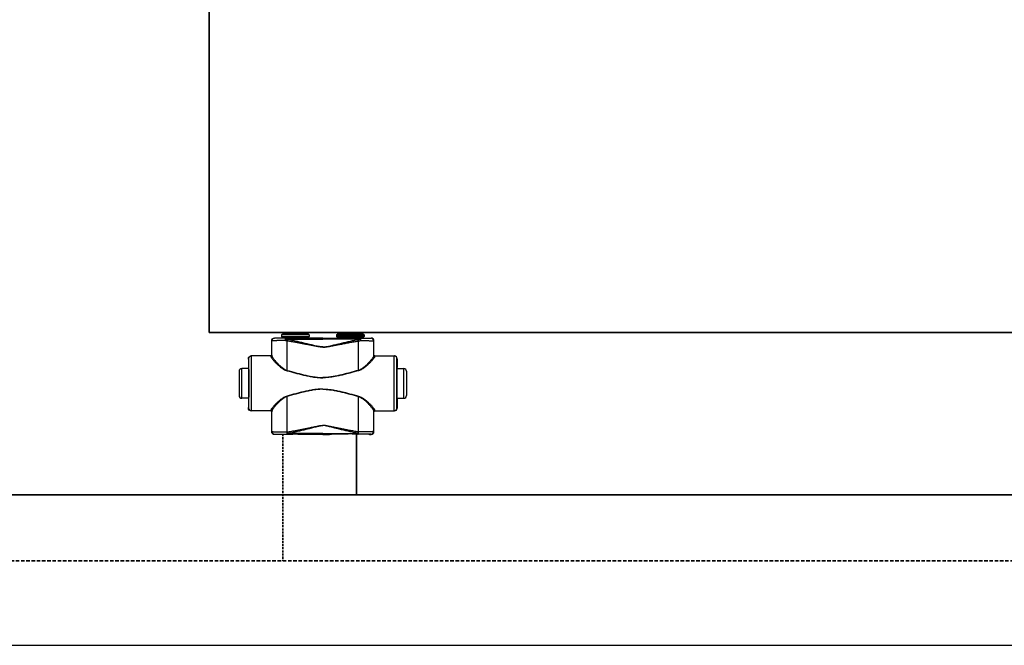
# Model space of a CAD drawing. Header units: millimetres. Extents: x 60394 to 199354, y 20895 to 166073.
# Tile 19 of 256: x 69492 to 70388, y 20895 to 21465. Entities that reach past the tile are written whole.
import ezdxf

# ---------------------------------------------------------------- set-up
doc = ezdxf.new("R2010")
doc.units = ezdxf.units.MM
doc.linetypes.add('VERDECKT', pattern=[9.525, 6.35, -3.175])
for name, color, linetype, lineweight in [('UT_SCHÉMA_PŘÍVOD', 10, 'Continuous', 35), ('UT_SCHÉMA_ZPÁTEČKA', 172, 'VERDECKT', 35), ('UT_ZAŘÍZENÍ - OT', 3, 'Continuous', 35)]:
    doc.layers.add(name, color=color, linetype=linetype, lineweight=lineweight)

msp = doc.modelspace()

# ---------------------------------------------------------------- linework, layer by layer
at = {"color": 0, "linetype": 'Continuous'}
for p, q in [((69730.49, 21178.27), (69730.19, 21177.97)), ((69755.39, 21177.97), (69730.19, 21177.97)), ((69730.19, 21177.97), (69730.19, 21176.57)), ((69755.09, 21178.27), (69730.49, 21178.27)), ((69754.29, 21179.07), (69731.29, 21179.07)), ((69731.29, 21179.07), (69731.29, 21178.37)), ((69754.29, 21178.37), (69731.29, 21178.37)), ((69753.19, 21180.17), (69732.39, 21180.17)), ((69754.29, 21179.07), (69754.29, 21178.37)), ((69755.09, 21178.27), (69755.39, 21177.97)), ((69755.39, 21177.97), (69755.39, 21176.57)), ((69780.49, 21178.27), (69780.19, 21177.97)), ((69780.19, 21177.97), (69805.39, 21177.97)), ((69780.19, 21177.97), (69780.19, 21176.57)), ((69780.49, 21178.27), (69805.09, 21178.27)), ((69781.29, 21179.07), (69781.29, 21178.37)), ((69781.29, 21179.07), (69804.29, 21179.07)), ((69781.29, 21178.37), (69804.29, 21178.37)), ((69782.39, 21180.17), (69803.19, 21180.17)), ((69804.29, 21179.07), (69804.29, 21178.37)), ((69805.09, 21178.27), (69805.39, 21177.97)), ((69805.39, 21177.97), (69805.39, 21176.57)), ((69721.42, 21172.45), (69721.29, 21172.57)), ((69721.29, 21159.57), (69721.29, 21172.57)), ((69723.92, 21174.95), (69723.79, 21175.07)), ((69725.44, 21175.07), (69723.79, 21175.07)), ((69725.79, 21174.97), (69725.44, 21175.07)), ((69730.19, 21176.57), (69731.15, 21175.62)), ((69730.19, 21176.57), (69755.39, 21176.57)), ((69731.15, 21175.62), (69754.44, 21175.62)), ((69731.29, 21175.26), (69754.29, 21175.26)), ((69731.29, 21175.26), (69731.29, 21174.9)), ((69738.94, 21174.88), (69734.09, 21174.88)), ((69734.09, 21174.18), (69734.09, 21174.88)), ((69734.09, 21174.18), (69767.79, 21174.18)), ((69767.79, 21174.88), (69746.65, 21174.88)), ((69754.29, 21175.26), (69754.29, 21174.9)), ((69755.39, 21176.57), (69754.44, 21175.62)), ((69761.54, 21175.07), (69759.79, 21174.97)), ((69767.79, 21175.07), (69761.54, 21175.07)), ((69767.79, 21175.07), (69774.04, 21175.07)), ((69767.79, 21174.88), (69788.94, 21174.88)), ((69801.49, 21174.18), (69767.79, 21174.18)), ((69774.04, 21175.07), (69775.79, 21174.97)), ((69805.39, 21176.57), (69780.19, 21176.57)), ((69780.19, 21176.57), (69781.15, 21175.62)), ((69804.44, 21175.62), (69781.15, 21175.62)), ((69804.29, 21175.26), (69781.29, 21175.26)), ((69781.29, 21175.26), (69781.29, 21174.9)), ((69796.65, 21174.88), (69801.49, 21174.88)), ((69801.49, 21174.18), (69801.49, 21174.88)), ((69804.29, 21175.26), (69804.29, 21174.9)), ((69805.39, 21176.57), (69804.44, 21175.62)), ((69809.79, 21174.97), (69810.14, 21175.07)), ((69810.14, 21175.07), (69811.79, 21175.07)), ((69811.67, 21174.95), (69811.79, 21175.07)), ((69814.17, 21172.45), (69814.29, 21172.57)), ((69814.29, 21159.57), (69814.29, 21172.57)), ((69721.29, 21159.57), (69721.4, 21159.57)), ((69814.29, 21159.57), (69814.19, 21159.57)), ((69700.3, 21156.27), (69700.09, 21156.27)), ((69700.09, 21156.27), (69700.09, 21148.12)), ((69720.6, 21158.77), (69702.59, 21158.77)), ((69814.99, 21158.77), (69832.99, 21158.77)), ((69835.28, 21156.27), (69835.49, 21156.27)), ((69835.49, 21156.27), (69835.49, 21148.12)), ((69691.59, 21144.77), (69691.59, 21122.77)), ((69700.34, 21147.27), (69694.09, 21147.27)), ((69694.09, 21120.27), (69694.09, 21147.27)), ((69700.09, 21148.12), (69700.3, 21147.77)), ((69700.49, 21147.76), (69700.49, 21147.77)), ((69835.1, 21147.76), (69835.1, 21147.77)), ((69835.25, 21147.27), (69841.49, 21147.27)), ((69835.49, 21148.12), (69835.28, 21147.77)), ((69841.49, 21120.27), (69841.49, 21147.27)), ((69843.99, 21144.77), (69843.99, 21122.77)), ((69700.34, 21120.27), (69694.09, 21120.27)), ((69700.3, 21119.77), (69700.09, 21119.42)), ((69700.09, 21119.42), (69700.09, 21111.27)), ((69700.49, 21119.77), (69700.49, 21119.78)), ((69835.1, 21119.77), (69835.1, 21119.78)), ((69835.25, 21120.27), (69841.49, 21120.27)), ((69835.28, 21119.77), (69835.49, 21119.42)), ((69835.49, 21119.42), (69835.49, 21111.27)), ((69700.09, 21111.27), (69700.3, 21111.27)), ((69720.6, 21108.77), (69702.59, 21108.77)), ((69721.4, 21107.97), (69721.29, 21107.97)), ((69721.29, 21089.87), (69721.29, 21107.97)), ((69814.19, 21107.97), (69814.29, 21107.97)), ((69814.29, 21089.87), (69814.29, 21107.97)), ((69814.99, 21108.77), (69832.99, 21108.77)), ((69835.49, 21111.27), (69835.28, 21111.27)), ((69721.29, 21089.87), (69721.41, 21089.99)), ((69723.79, 21087.37), (69723.91, 21087.49)), ((69725.44, 21087.37), (69723.79, 21087.37)), ((69725.79, 21087.48), (69725.44, 21087.37)), ((69735.34, 21089.62), (69735.51, 21089.62)), ((69735.66, 21087.56), (69735.84, 21087.56)), ((69767.79, 21088.31), (69735.84, 21088.31)), ((69735.84, 21087.56), (69735.84, 21088.31)), ((69735.84, 21087.56), (69737.1, 21087.56)), ((69748.49, 21087.56), (69767.79, 21087.56)), ((69761.54, 21087.37), (69759.79, 21087.48)), ((69767.79, 21087.37), (69761.54, 21087.37)), ((69767.79, 21088.31), (69799.75, 21088.31)), ((69787.1, 21087.56), (69767.79, 21087.56)), ((69767.79, 21087.37), (69774.04, 21087.37)), ((69774.04, 21087.37), (69775.79, 21087.48)), ((69799.75, 21087.56), (69798.49, 21087.56)), ((69799.75, 21087.56), (69799.75, 21088.31)), ((69799.93, 21087.56), (69799.75, 21087.56)), ((69800.25, 21089.62), (69800.07, 21089.62)), ((69809.79, 21087.48), (69810.14, 21087.37)), ((69810.14, 21087.37), (69811.79, 21087.37)), ((69811.79, 21087.37), (69811.68, 21087.49)), ((69814.29, 21089.87), (69814.18, 21089.99))]:
    msp.add_line(p, q, dxfattribs=at)
msp.add_line((64740.61, 20895.36), (199354.39, 20895.36))
for centre, radius, start, end in [((69732.39, 21179.07), 1.1, 90, 180), ((69732.39, 21178.37), 1.1, 180, 185.21872), ((69753.19, 21179.07), 1.1, 0, 90), ((69753.19, 21178.37), 1.1, 354.78128, 0), ((69782.39, 21179.07), 1.1, 90, 180), ((69782.39, 21178.37), 1.1, 180, 185.21872), ((69803.19, 21179.07), 1.1, 0, 90), ((69803.19, 21178.37), 1.1, 354.78128, 0), ((69723.92, 21172.45), 2.5, 90.00246, 179.99754), ((69730.79, 21175.26), 0.5, 0, 45), ((69754.79, 21175.26), 0.5, 135, 180), ((69780.79, 21175.26), 0.5, 0, 45), ((69804.79, 21175.26), 0.5, 135, 180), ((69811.67, 21172.45), 2.5, 0.00246, 89.99754), ((69720.6, 21159.57), 0.8, 270.0036, 359.99724), ((69814.99, 21159.57), 0.8, 180.00276, 269.9964), ((69702.8, 21156.27), 2.5, 90.00225, 180.00111), ((69832.78, 21156.27), 2.5, 359.99889, 89.99775), ((69694.09, 21144.77), 2.5, 90, 180), ((67260.63, 21133.77), 2442.41, 359.68325, 0.31675), ((72274.95, 21133.77), 2442.41, 179.68325, 180.31675), ((69841.49, 21144.77), 2.5, 0, 90), ((69694.09, 21122.77), 2.5, 180, 270), ((69841.49, 21122.77), 2.5, 270, 0), ((69702.8, 21111.27), 2.5, 179.99889, 269.99775), ((69720.6, 21107.97), 0.8, 0.00276, 89.9964), ((69814.99, 21107.97), 0.8, 90.0036, 179.99724), ((69832.78, 21111.27), 2.5, 270.00225, 0.00111), ((69723.91, 21089.99), 2.5, 180.00246, 269.99754), ((69811.68, 21089.99), 2.5, 270.00246, 359.99754)]:
    msp.add_arc(centre, radius, start, end, dxfattribs=at)
at = {"color": 0, "linetype": 'Continuous', "extrusion": (0, 0, -1)}
for centre, major_axis, ratio, start_param, end_param in [((69723.79, 21172.57), (-1.77, 1.77), 0.999973, -0.785384, 0.785384), ((69742.79, 21174.97), (-17, 0), 0.005236, 4.941076, 6.283185), ((69742.79, 21174.97), (-17, 0), 0.005236, 3.141593, 4.483702), ((69720.49, 21159.57), (-0.8, 0), 0.999986, -3.141593, -1.659157), ((69702.59, 21156.27), (-2.5, 0), 0.999945, 0, 1.570796), ((69700.3, 21133.77), (0, 14), 0.010472, 0, 3.141593), ((69702.59, 21111.27), (-2.5, 0), 0.999945, -1.570796, 0), ((69720.49, 21107.97), (0.8, 0), 0.999986, -1.395381, 0), ((69723.79, 21089.87), (1.77, 1.77), 0.999973, -3.926977, -2.356208), ((69742.79, 21087.48), (-17, 0), 0.005236, 0, 1.229157), ((69742.79, 21087.48), (-17, 0), 0.005236, 1.912436, 3.141593)]:
    msp.add_ellipse(centre, major_axis=major_axis, ratio=ratio, start_param=start_param, end_param=end_param, dxfattribs=at)
at = {"color": 0, "linetype": 'Continuous'}
for centre, major_axis, ratio, start_param, end_param in [((69792.79, 21174.97), (17, 0), 0.005236, 3.141593, 4.483702), ((69792.79, 21174.97), (17, 0), 0.005236, 4.941076, 6.283185), ((69811.79, 21172.57), (1.77, 1.77), 0.999973, -0.785384, 0.785384), ((69815.09, 21159.57), (0.8, 0), 0.999986, -3.141593, -1.659157), ((69832.99, 21156.27), (2.5, 0), 0.999945, 0, 1.570796), ((69835.28, 21133.77), (0, 14), 0.010472, 0, 3.141593), ((69815.09, 21107.97), (-0.8, 0), 0.999986, -1.395381, 0), ((69832.99, 21111.27), (2.5, 0), 0.999945, -1.570796, 0), ((69792.79, 21087.48), (17, 0), 0.005236, 1.912436, 3.141593), ((69792.79, 21087.48), (17, 0), 0.005236, 0, 1.229157), ((69811.79, 21089.87), (-1.77, 1.77), 0.999973, -3.926977, -2.356208)]:
    msp.add_ellipse(centre, major_axis=major_axis, ratio=ratio, start_param=start_param, end_param=end_param, dxfattribs=at)
for points, knots in [([(69733.48, 21172.76), (69732.64, 21172.76), (69731.04, 21172.75), (69729.07, 21172.73), (69727.6, 21172.71), (69726.6, 21172.69), (69725.67, 21172.67), (69724.82, 21172.65), (69724.06, 21172.63), (69723.39, 21172.61), (69722.81, 21172.58), (69722.39, 21172.56), (69722.1, 21172.55), (69721.93, 21172.53), (69721.78, 21172.52), (69721.65, 21172.51), (69721.56, 21172.49), (69721.48, 21172.48), (69721.44, 21172.47), (69721.42, 21172.46), (69721.42, 21172.45)], [0, 0, 0, 0, 0.207034, 0.39928, 0.488214, 0.57154, 0.648707, 0.71921, 0.782588, 0.838437, 0.886403, 0.926186, 0.942933, 0.957549, 0.970012, 0.98031, 0.988432, 0.994377, 0.998178, 1, 1, 1, 1]), ([(69721.43, 21159.04), (69721.42, 21160.16), (69721.42, 21164.63), (69721.42, 21169.1), (69721.42, 21172.45)], [0, 0, 0, 0, 0.250733, 1, 1, 1, 1]), ([(69734.09, 21174.88), (69733.39, 21174.88), (69732.03, 21174.88), (69730.37, 21174.89), (69729.13, 21174.89), (69728.28, 21174.9), (69727.5, 21174.9), (69726.78, 21174.9), (69726.14, 21174.91), (69725.57, 21174.91), (69725.09, 21174.92), (69724.73, 21174.92), (69724.49, 21174.93), (69724.35, 21174.93), (69724.22, 21174.93), (69724.12, 21174.94), (69724.04, 21174.94), (69724, 21174.94), (69723.97, 21174.94), (69723.95, 21174.94), (69723.93, 21174.95), (69723.92, 21174.95), (69723.92, 21174.95), (69723.92, 21174.95)], [0, 0, 0, 0, 0.207653, 0.400343, 0.489423, 0.572844, 0.650059, 0.720565, 0.783909, 0.839692, 0.887568, 0.927242, 0.943927, 0.958477, 0.970869, 0.981088, 0.989117, 0.992306, 0.994945, 0.997032, 0.998568, 0.999554, 1, 1, 1, 1]), ([(69734.09, 21174.88), (69734, 21174.88), (69733.9, 21174.77), (69733.82, 21174.63), (69733.75, 21174.48), (69733.68, 21174.26), (69733.6, 21173.94), (69733.54, 21173.58), (69733.5, 21173.18), (69733.48, 21172.9), (69733.48, 21172.76)], [0, 0, 0, 0, 0.117156, 0.161001, 0.211236, 0.330442, 0.472834, 0.634922, 0.812344, 1, 1, 1, 1]), ([(69734.09, 21174.18), (69733.97, 21173.98), (69733.74, 21173.51), (69733.56, 21173.03), (69733.48, 21172.76)], [0, 0, 0, 0, 0.464895, 1, 1, 1, 1]), ([(69735.34, 21172.4), (69735.18, 21172.42), (69734.56, 21172.52), (69733.94, 21172.65), (69733.48, 21172.76)], [0, 0, 0, 0, 0.252579, 1, 1, 1, 1]), ([(69735.67, 21173.74), (69735.53, 21173.77), (69735, 21173.89), (69734.48, 21174.05), (69734.09, 21174.18)], [0, 0, 0, 0, 0.253704, 1, 1, 1, 1]), ([(69735.67, 21173.74), (69735.6, 21173.54), (69735.48, 21173.09), (69735.39, 21172.64), (69735.34, 21172.4)], [0, 0, 0, 0, 0.464569, 1, 1, 1, 1]), ([(69767.79, 21166.76), (69767.79, 21166.76), (69767.1, 21166.76), (69765.72, 21166.84), (69763.67, 21167.12), (69761.63, 21167.47), (69758.93, 21167.98), (69755.55, 21168.64), (69751.5, 21169.44), (69747.46, 21170.22), (69743.42, 21170.98), (69739.38, 21171.71), (69736.69, 21172.18), (69735.34, 21172.4)], [0.5000015, 0.5000015, 0.5000015, 0.5000015, 0.500002, 0.5313979, 0.5627848, 0.5941575, 0.6255147, 0.6881766, 0.7507583, 0.8132458, 0.8756245, 0.9378805, 1, 1, 1, 1]), ([(69735.36, 21145.63), (69735.35, 21147.87), (69735.35, 21156.79), (69735.35, 21165.72), (69735.34, 21172.4)], [0, 0, 0, 0, 0.250952, 1, 1, 1, 1]), ([(69767.79, 21166.94), (69767.79, 21166.94), (69767.45, 21166.94), (69766.76, 21166.97), (69765.39, 21167.1), (69763.69, 21167.38), (69761.66, 21167.81), (69759.65, 21168.26), (69757.64, 21168.74), (69754.97, 21169.37), (69751.64, 21170.17), (69747.64, 21171.12), (69743.65, 21172.03), (69739.66, 21172.91), (69737, 21173.47), (69735.67, 21173.74)], [0.499995, 0.499995, 0.499995, 0.499995, 0.4999958, 0.5157333, 0.5314718, 0.5629204, 0.5943483, 0.6257534, 0.6571339, 0.6884877, 0.7511054, 0.813586, 0.8759088, 0.9380534, 1, 1, 1, 1]), ([(69746.65, 21174.88), (69746.01, 21174.88), (69744.72, 21174.85), (69742.79, 21174.83), (69740.86, 21174.85), (69739.58, 21174.88), (69738.94, 21174.88)], [0, 0, 0, 0, 0.248355, 0.5, 0.751645, 1, 1, 1, 1]), ([(69767.79, 21166.94), (69767.79, 21166.94), (69768.14, 21166.94), (69768.83, 21166.97), (69770.2, 21167.1), (69771.9, 21167.38), (69773.92, 21167.81), (69775.94, 21168.26), (69777.95, 21168.74), (69780.62, 21169.37), (69783.95, 21170.17), (69787.95, 21171.12), (69791.94, 21172.03), (69795.93, 21172.91), (69798.59, 21173.47), (69799.92, 21173.74)], [0.499995, 0.499995, 0.499995, 0.499995, 0.4999958, 0.5157333, 0.5314718, 0.5629204, 0.5943483, 0.6257534, 0.6571339, 0.6884877, 0.7511054, 0.813586, 0.8759088, 0.9380534, 1, 1, 1, 1]), ([(69767.79, 21166.76), (69767.79, 21166.76), (69768.48, 21166.76), (69769.86, 21166.84), (69771.91, 21167.12), (69773.95, 21167.47), (69776.66, 21167.98), (69780.04, 21168.64), (69784.08, 21169.44), (69788.13, 21170.22), (69792.17, 21170.98), (69796.21, 21171.71), (69798.9, 21172.18), (69800.25, 21172.4)], [0.5000015, 0.5000015, 0.5000015, 0.5000015, 0.500002, 0.5313979, 0.5627848, 0.5941575, 0.6255147, 0.6881766, 0.7507583, 0.8132458, 0.8756245, 0.9378805, 1, 1, 1, 1]), ([(69788.94, 21174.88), (69789.58, 21174.88), (69790.86, 21174.85), (69792.79, 21174.83), (69794.72, 21174.85), (69796.01, 21174.88), (69796.65, 21174.88)], [0, 0, 0, 0, 0.248355, 0.5, 0.751645, 1, 1, 1, 1]), ([(69799.92, 21173.74), (69800.06, 21173.77), (69800.59, 21173.89), (69801.11, 21174.05), (69801.49, 21174.18)], [0, 0, 0, 0, 0.253704, 1, 1, 1, 1]), ([(69799.92, 21173.74), (69799.99, 21173.54), (69800.11, 21173.09), (69800.2, 21172.64), (69800.25, 21172.4)], [0, 0, 0, 0, 0.464569, 1, 1, 1, 1]), ([(69800.23, 21145.63), (69800.23, 21147.87), (69800.24, 21156.79), (69800.24, 21165.72), (69800.25, 21172.4)], [0, 0, 0, 0, 0.250952, 1, 1, 1, 1]), ([(69800.25, 21172.4), (69800.4, 21172.42), (69801.03, 21172.52), (69801.65, 21172.65), (69802.11, 21172.76)], [0, 0, 0, 0, 0.252579, 1, 1, 1, 1]), ([(69801.49, 21174.88), (69802.2, 21174.88), (69803.56, 21174.88), (69805.22, 21174.89), (69806.46, 21174.89), (69807.3, 21174.9), (69808.09, 21174.9), (69808.8, 21174.9), (69809.45, 21174.91), (69810.01, 21174.91), (69810.5, 21174.92), (69810.85, 21174.92), (69811.09, 21174.93), (69811.24, 21174.93), (69811.37, 21174.93), (69811.47, 21174.94), (69811.54, 21174.94), (69811.59, 21174.94), (69811.62, 21174.94), (69811.64, 21174.94), (69811.66, 21174.95), (69811.66, 21174.95), (69811.67, 21174.95), (69811.67, 21174.95)], [0, 0, 0, 0, 0.207653, 0.400343, 0.489423, 0.572844, 0.650059, 0.720565, 0.783909, 0.839692, 0.887568, 0.927242, 0.943927, 0.958477, 0.970869, 0.981088, 0.989117, 0.992306, 0.994945, 0.997032, 0.998568, 0.999554, 1, 1, 1, 1]), ([(69801.49, 21174.88), (69801.58, 21174.88), (69801.69, 21174.77), (69801.76, 21174.63), (69801.83, 21174.48), (69801.91, 21174.26), (69801.98, 21173.94), (69802.04, 21173.58), (69802.09, 21173.18), (69802.1, 21172.9), (69802.11, 21172.76)], [0, 0, 0, 0, 0.117156, 0.161001, 0.211236, 0.330442, 0.472834, 0.634922, 0.812344, 1, 1, 1, 1]), ([(69801.49, 21174.18), (69801.62, 21173.98), (69801.85, 21173.51), (69802.03, 21173.03), (69802.11, 21172.76)], [0, 0, 0, 0, 0.464895, 1, 1, 1, 1]), ([(69802.11, 21172.76), (69802.94, 21172.76), (69804.55, 21172.75), (69806.52, 21172.73), (69807.98, 21172.71), (69808.99, 21172.69), (69809.92, 21172.67), (69810.77, 21172.65), (69811.53, 21172.63), (69812.2, 21172.61), (69812.78, 21172.58), (69813.2, 21172.56), (69813.49, 21172.55), (69813.66, 21172.53), (69813.81, 21172.52), (69813.93, 21172.51), (69814.03, 21172.49), (69814.1, 21172.48), (69814.15, 21172.47), (69814.17, 21172.46), (69814.17, 21172.45)], [0, 0, 0, 0, 0.207034, 0.39928, 0.488214, 0.57154, 0.648707, 0.71921, 0.782588, 0.838437, 0.886403, 0.926186, 0.942933, 0.957549, 0.970012, 0.98031, 0.988432, 0.994377, 0.998178, 1, 1, 1, 1]), ([(69814.16, 21159.04), (69814.16, 21160.16), (69814.16, 21164.63), (69814.17, 21169.1), (69814.17, 21172.45)], [0, 0, 0, 0, 0.250733, 1, 1, 1, 1]), ([(69721.43, 21159.04), (69721.43, 21158.93), (69721.38, 21158.73), (69721.2, 21158.47), (69720.94, 21158.29), (69720.73, 21158.25), (69720.63, 21158.25)], [0, 0, 0, 0, 0.247572, 0.496581, 0.747591, 1, 1, 1, 1]), ([(69721.4, 21159.57), (69721.4, 21159.57), (69721.4, 21159.57), (69721.4, 21159.56), (69721.4, 21159.55), (69721.41, 21159.53), (69721.41, 21159.49), (69721.41, 21159.43), (69721.42, 21159.36), (69721.42, 21159.26), (69721.42, 21159.16), (69721.42, 21159.08), (69721.43, 21159.04)], [0, 0, 0, 0, 0.005057, 0.017214, 0.037015, 0.06455, 0.142921, 0.252392, 0.392925, 0.564459, 0.766871, 1, 1, 1, 1]), ([(69721.43, 21159.04), (69721.43, 21158.97), (69721.45, 21158.82), (69721.52, 21158.59), (69721.62, 21158.33), (69721.82, 21157.93), (69722.15, 21157.37), (69722.65, 21156.64), (69723.26, 21155.83), (69724.24, 21154.62), (69725.65, 21152.99), (69727.58, 21150.97), (69729.4, 21149.28), (69731.01, 21147.97), (69732.79, 21146.71), (69734.29, 21145.94), (69735.36, 21145.63)], [0, 0, 0, 0, 0.010286, 0.022433, 0.036551, 0.052653, 0.090607, 0.135698, 0.187142, 0.244158, 0.372094, 0.514728, 0.6685, 0.748767, 0.830965, 1, 1, 1, 1]), ([(69814.16, 21159.04), (69814.16, 21158.97), (69814.14, 21158.82), (69814.07, 21158.59), (69813.97, 21158.33), (69813.77, 21157.93), (69813.43, 21157.37), (69812.93, 21156.64), (69812.33, 21155.83), (69811.35, 21154.62), (69809.93, 21152.99), (69808, 21150.97), (69806.19, 21149.28), (69804.57, 21147.97), (69802.8, 21146.71), (69801.3, 21145.94), (69800.23, 21145.63)], [0, 0, 0, 0, 0.010286, 0.022433, 0.036551, 0.052653, 0.090607, 0.135698, 0.187142, 0.244158, 0.372094, 0.514728, 0.6685, 0.748767, 0.830965, 1, 1, 1, 1]), ([(69814.19, 21159.57), (69814.19, 21159.57), (69814.19, 21159.57), (69814.19, 21159.56), (69814.18, 21159.55), (69814.18, 21159.53), (69814.18, 21159.49), (69814.17, 21159.43), (69814.17, 21159.36), (69814.17, 21159.26), (69814.16, 21159.16), (69814.16, 21159.08), (69814.16, 21159.04)], [0, 0, 0, 0, 0.005057, 0.017214, 0.037015, 0.06455, 0.142921, 0.252392, 0.392925, 0.564459, 0.766871, 1, 1, 1, 1]), ([(69814.16, 21159.04), (69814.16, 21158.93), (69814.2, 21158.73), (69814.38, 21158.47), (69814.65, 21158.29), (69814.86, 21158.25), (69814.96, 21158.25)], [0, 0, 0, 0, 0.247572, 0.496581, 0.747591, 1, 1, 1, 1]), ([(69700.49, 21147.77), (69700.48, 21148.4), (69700.47, 21149.59), (69700.45, 21151.04), (69700.44, 21152.09), (69700.43, 21152.79), (69700.42, 21153.43), (69700.41, 21154.01), (69700.39, 21154.53), (69700.38, 21154.98), (69700.37, 21155.37), (69700.36, 21155.64), (69700.35, 21155.83), (69700.34, 21155.95), (69700.34, 21156.04), (69700.33, 21156.12), (69700.32, 21156.18), (69700.32, 21156.23), (69700.31, 21156.25), (69700.31, 21156.27), (69700.3, 21156.27)], [0, 0, 0, 0, 0.221931, 0.420259, 0.509783, 0.592499, 0.668149, 0.736495, 0.797321, 0.850436, 0.895675, 0.932895, 0.948462, 0.961984, 0.973451, 0.982856, 0.990196, 0.99547, 0.998697, 1, 1, 1, 1]), ([(69703, 21147.27), (69703, 21148.11), (69702.99, 21149.71), (69702.97, 21151.65), (69702.95, 21153.06), (69702.94, 21154.02), (69702.93, 21154.89), (69702.92, 21155.68), (69702.9, 21156.39), (69702.89, 21157), (69702.88, 21157.53), (69702.86, 21157.91), (69702.85, 21158.17), (69702.85, 21158.32), (69702.84, 21158.46), (69702.83, 21158.57), (69702.83, 21158.65), (69702.82, 21158.71), (69702.81, 21158.75), (69702.81, 21158.77), (69702.8, 21158.77), (69702.8, 21158.77)], [0, 0, 0, 0, 0.218984, 0.416191, 0.505653, 0.588551, 0.664564, 0.733396, 0.794781, 0.848478, 0.894279, 0.932006, 0.947796, 0.961515, 0.973152, 0.982695, 0.990138, 0.995479, 0.998726, 0.999584, 1, 1, 1, 1]), ([(69720.6, 21158.77), (69720.6, 21158.77), (69720.6, 21158.77), (69720.6, 21158.76), (69720.6, 21158.75), (69720.61, 21158.73), (69720.61, 21158.69), (69720.61, 21158.64), (69720.62, 21158.56), (69720.62, 21158.47), (69720.62, 21158.37), (69720.62, 21158.29), (69720.63, 21158.25)], [0, 0, 0, 0, 0.005122, 0.017304, 0.037118, 0.064661, 0.143035, 0.252499, 0.393016, 0.564526, 0.766907, 1, 1, 1, 1]), ([(69720.63, 21158.25), (69720.63, 21158.19), (69720.65, 21158.05), (69720.72, 21157.83), (69720.83, 21157.58), (69721.04, 21157.19), (69721.4, 21156.65), (69721.93, 21155.94), (69722.57, 21155.16), (69723.61, 21153.98), (69725.11, 21152.39), (69727.15, 21150.43), (69729.06, 21148.79), (69730.76, 21147.52), (69732.62, 21146.32), (69734.16, 21145.59), (69735.25, 21145.3)], [0, 0, 0, 0, 0.009694, 0.02127, 0.034861, 0.050494, 0.087694, 0.13227, 0.183417, 0.240322, 0.368483, 0.511765, 0.666448, 0.747227, 0.829948, 1, 1, 1, 1]), ([(69814.96, 21158.25), (69814.96, 21158.19), (69814.94, 21158.05), (69814.87, 21157.83), (69814.76, 21157.58), (69814.55, 21157.19), (69814.19, 21156.65), (69813.66, 21155.94), (69813.02, 21155.16), (69811.98, 21153.98), (69810.48, 21152.39), (69808.44, 21150.43), (69806.53, 21148.79), (69804.83, 21147.52), (69802.97, 21146.32), (69801.43, 21145.59), (69800.34, 21145.3)], [0, 0, 0, 0, 0.009694, 0.02127, 0.034861, 0.050494, 0.087694, 0.13227, 0.183417, 0.240322, 0.368483, 0.511765, 0.666448, 0.747227, 0.829948, 1, 1, 1, 1]), ([(69814.99, 21158.77), (69814.99, 21158.77), (69814.99, 21158.77), (69814.99, 21158.76), (69814.98, 21158.75), (69814.98, 21158.73), (69814.98, 21158.69), (69814.97, 21158.64), (69814.97, 21158.56), (69814.97, 21158.47), (69814.96, 21158.37), (69814.96, 21158.29), (69814.96, 21158.25)], [0, 0, 0, 0, 0.005122, 0.017304, 0.037118, 0.064661, 0.143035, 0.252499, 0.393016, 0.564526, 0.766907, 1, 1, 1, 1]), ([(69832.59, 21147.27), (69832.59, 21148.11), (69832.6, 21149.71), (69832.62, 21151.65), (69832.63, 21153.06), (69832.65, 21154.02), (69832.66, 21154.89), (69832.67, 21155.68), (69832.68, 21156.39), (69832.7, 21157), (69832.71, 21157.53), (69832.72, 21157.91), (69832.73, 21158.17), (69832.74, 21158.32), (69832.75, 21158.46), (69832.75, 21158.57), (69832.76, 21158.65), (69832.77, 21158.71), (69832.77, 21158.75), (69832.78, 21158.77), (69832.78, 21158.77), (69832.78, 21158.77)], [0, 0, 0, 0, 0.218984, 0.416191, 0.505653, 0.588551, 0.664564, 0.733396, 0.794781, 0.848478, 0.894279, 0.932006, 0.947796, 0.961515, 0.973152, 0.982695, 0.990138, 0.995479, 0.998726, 0.999584, 1, 1, 1, 1]), ([(69835.1, 21147.77), (69835.1, 21148.4), (69835.12, 21149.59), (69835.13, 21151.04), (69835.15, 21152.09), (69835.16, 21152.79), (69835.17, 21153.43), (69835.18, 21154.01), (69835.19, 21154.53), (69835.2, 21154.98), (69835.22, 21155.37), (69835.23, 21155.64), (69835.24, 21155.83), (69835.24, 21155.95), (69835.25, 21156.04), (69835.26, 21156.12), (69835.26, 21156.18), (69835.27, 21156.23), (69835.27, 21156.25), (69835.28, 21156.27), (69835.28, 21156.27)], [0, 0, 0, 0, 0.221931, 0.420259, 0.509783, 0.592499, 0.668149, 0.736495, 0.797321, 0.850436, 0.895675, 0.932895, 0.948462, 0.961984, 0.973451, 0.982856, 0.990196, 0.99547, 0.998697, 1, 1, 1, 1]), ([(69700.49, 21119.78), (69700.51, 21121.98), (69700.53, 21126.64), (69700.54, 21133.77), (69700.53, 21140.9), (69700.51, 21145.56), (69700.49, 21147.76)], [0, 0, 0, 0, 0.235226, 0.499987, 0.764754, 1, 1, 1, 1]), ([(69735.36, 21145.63), (69735.35, 21145.6), (69735.32, 21145.49), (69735.28, 21145.38), (69735.25, 21145.3)], [0, 0, 0, 0, 0.258378, 1, 1, 1, 1]), ([(69735.25, 21145.3), (69737.92, 21144.58), (69741.92, 21143.5), (69747.27, 21142.13), (69751.32, 21141.16), (69755.38, 21140.28), (69759.48, 21139.56), (69762.93, 21139.14), (69765.71, 21138.97), (69767.1, 21138.94), (69767.79, 21138.94), (69767.79, 21138.94)], [0, 0, 0, 0, 0.1245061, 0.1869228, 0.2494269, 0.3120016, 0.3746311, 0.4372993, 0.4686472, 0.4999998, 0.5, 0.5, 0.5, 0.5]), ([(69735.36, 21145.63), (69738.01, 21144.89), (69741.99, 21143.79), (69747.33, 21142.38), (69751.36, 21141.38), (69755.41, 21140.47), (69759.5, 21139.72), (69762.94, 21139.29), (69765.71, 21139.11), (69767.1, 21139.08), (69767.79, 21139.08), (69767.79, 21139.08)], [0, 0, 0, 0, 0.1244767, 0.1868883, 0.2493924, 0.3119715, 0.3746087, 0.437287, 0.4686409, 0.4999998, 0.5, 0.5, 0.5, 0.5]), ([(69800.23, 21145.63), (69797.58, 21144.89), (69793.59, 21143.79), (69788.26, 21142.38), (69784.23, 21141.38), (69780.18, 21140.47), (69776.09, 21139.72), (69772.64, 21139.29), (69769.88, 21139.11), (69768.49, 21139.08), (69767.79, 21139.08), (69767.79, 21139.08)], [0, 0, 0, 0, 0.1244767, 0.1868883, 0.2493924, 0.3119715, 0.3746087, 0.437287, 0.4686409, 0.4999998, 0.5, 0.5, 0.5, 0.5]), ([(69800.34, 21145.3), (69797.67, 21144.58), (69793.67, 21143.5), (69788.31, 21142.13), (69784.27, 21141.16), (69780.2, 21140.28), (69776.1, 21139.56), (69772.65, 21139.14), (69769.88, 21138.97), (69768.49, 21138.94), (69767.79, 21138.94), (69767.79, 21138.94)], [0, 0, 0, 0, 0.1245061, 0.1869228, 0.2494269, 0.3120016, 0.3746311, 0.4372993, 0.4686472, 0.4999998, 0.5, 0.5, 0.5, 0.5]), ([(69800.23, 21145.63), (69800.24, 21145.6), (69800.27, 21145.49), (69800.31, 21145.38), (69800.34, 21145.3)], [0, 0, 0, 0, 0.258378, 1, 1, 1, 1]), ([(69835.1, 21119.78), (69835.08, 21121.98), (69835.06, 21126.64), (69835.04, 21133.77), (69835.06, 21140.9), (69835.08, 21145.56), (69835.1, 21147.76)], [0, 0, 0, 0, 0.235226, 0.499987, 0.764754, 1, 1, 1, 1]), ([(69767.79, 21128.61), (69766.4, 21128.61), (69763.62, 21128.49), (69759.48, 21127.99), (69755.38, 21127.26), (69751.32, 21126.38), (69747.27, 21125.41), (69741.92, 21124.04), (69737.92, 21122.96), (69735.25, 21122.25)], [0.5, 0.5, 0.5, 0.5, 0.5626889, 0.6253582, 0.6879892, 0.7505657, 0.8130716, 0.8754902, 1, 1, 1, 1]), ([(69767.79, 21128.46), (69766.41, 21128.46), (69763.63, 21128.33), (69759.5, 21127.82), (69755.41, 21127.07), (69751.36, 21126.16), (69747.33, 21125.16), (69741.99, 21123.76), (69738.01, 21122.65), (69735.36, 21121.92)], [0.5, 0.5, 0.5, 0.5, 0.5627005, 0.6253799, 0.6880187, 0.7505997, 0.8131057, 0.8755193, 1, 1, 1, 1]), ([(69767.79, 21128.61), (69769.18, 21128.61), (69771.96, 21128.49), (69776.1, 21127.99), (69780.2, 21127.26), (69784.27, 21126.38), (69788.31, 21125.41), (69793.67, 21124.04), (69797.67, 21122.96), (69800.34, 21122.25)], [0.5, 0.5, 0.5, 0.5, 0.5626889, 0.6253582, 0.6879892, 0.7505657, 0.8130716, 0.8754902, 1, 1, 1, 1]), ([(69767.79, 21128.46), (69769.18, 21128.46), (69771.96, 21128.33), (69776.09, 21127.82), (69780.18, 21127.07), (69784.23, 21126.16), (69788.26, 21125.16), (69793.59, 21123.76), (69797.58, 21122.65), (69800.23, 21121.92)], [0.5, 0.5, 0.5, 0.5, 0.5627005, 0.6253799, 0.6880187, 0.7505997, 0.8131057, 0.8755193, 1, 1, 1, 1]), ([(69700.3, 21111.27), (69700.31, 21111.27), (69700.31, 21111.29), (69700.32, 21111.31), (69700.32, 21111.36), (69700.33, 21111.42), (69700.34, 21111.5), (69700.34, 21111.6), (69700.35, 21111.71), (69700.36, 21111.9), (69700.37, 21112.18), (69700.38, 21112.56), (69700.39, 21113.01), (69700.41, 21113.53), (69700.42, 21114.11), (69700.43, 21114.75), (69700.44, 21115.45), (69700.45, 21116.5), (69700.47, 21117.95), (69700.48, 21119.14), (69700.49, 21119.77)], [0, 0, 0, 0, 0.001303, 0.00453, 0.009804, 0.017144, 0.026549, 0.038016, 0.051538, 0.067105, 0.104325, 0.149564, 0.202679, 0.263505, 0.331851, 0.407501, 0.490217, 0.579741, 0.778069, 1, 1, 1, 1]), ([(69702.8, 21108.77), (69702.8, 21108.77), (69702.81, 21108.78), (69702.81, 21108.79), (69702.82, 21108.83), (69702.83, 21108.89), (69702.83, 21108.97), (69702.84, 21109.08), (69702.85, 21109.22), (69702.85, 21109.38), (69702.86, 21109.63), (69702.88, 21110.01), (69702.89, 21110.54), (69702.9, 21111.16), (69702.92, 21111.86), (69702.93, 21112.65), (69702.94, 21113.53), (69702.95, 21114.48), (69702.97, 21115.89), (69702.99, 21117.83), (69703, 21119.43), (69703, 21120.27)], [0, 0, 0, 0, 0.000416, 0.001274, 0.004521, 0.009862, 0.017305, 0.026849, 0.038485, 0.052204, 0.067994, 0.105721, 0.151522, 0.205219, 0.266604, 0.335437, 0.411449, 0.494347, 0.58381, 0.781016, 1, 1, 1, 1]), ([(69735.25, 21122.25), (69734.16, 21121.95), (69732.62, 21121.23), (69730.76, 21120.02), (69729.06, 21118.75), (69727.15, 21117.11), (69725.11, 21115.15), (69723.61, 21113.57), (69722.57, 21112.39), (69721.93, 21111.6), (69721.4, 21110.89), (69721.04, 21110.35), (69720.83, 21109.96), (69720.72, 21109.72), (69720.65, 21109.5), (69720.63, 21109.35), (69720.63, 21109.29)], [0, 0, 0, 0, 0.170052, 0.252774, 0.333553, 0.488235, 0.631517, 0.759678, 0.816583, 0.86773, 0.912306, 0.949506, 0.965139, 0.978731, 0.990306, 1, 1, 1, 1]), ([(69735.36, 21121.92), (69734.29, 21121.61), (69732.79, 21120.83), (69731.01, 21119.57), (69729.4, 21118.26), (69727.58, 21116.57), (69725.65, 21114.55), (69724.24, 21112.93), (69723.26, 21111.71), (69722.65, 21110.9), (69722.15, 21110.17), (69721.82, 21109.61), (69721.62, 21109.21), (69721.52, 21108.95), (69721.45, 21108.72), (69721.43, 21108.57), (69721.43, 21108.51)], [0, 0, 0, 0, 0.169036, 0.251233, 0.3315, 0.485272, 0.627906, 0.755842, 0.812858, 0.864302, 0.909393, 0.947347, 0.963449, 0.977567, 0.989714, 1, 1, 1, 1]), ([(69735.36, 21121.92), (69735.35, 21121.94), (69735.32, 21122.06), (69735.28, 21122.17), (69735.25, 21122.25)], [0, 0, 0, 0, 0.258378, 1, 1, 1, 1]), ([(69735.34, 21089.62), (69735.34, 21092.29), (69735.35, 21103.06), (69735.35, 21113.82), (69735.36, 21121.92)], [0, 0, 0, 0, 0.248459, 1, 1, 1, 1]), ([(69800.23, 21121.92), (69800.24, 21121.94), (69800.27, 21122.06), (69800.31, 21122.17), (69800.34, 21122.25)], [0, 0, 0, 0, 0.258378, 1, 1, 1, 1]), ([(69800.23, 21121.92), (69801.3, 21121.61), (69802.8, 21120.83), (69804.57, 21119.57), (69806.19, 21118.26), (69808, 21116.57), (69809.93, 21114.55), (69811.35, 21112.93), (69812.33, 21111.71), (69812.93, 21110.9), (69813.43, 21110.17), (69813.77, 21109.61), (69813.97, 21109.21), (69814.07, 21108.95), (69814.14, 21108.72), (69814.16, 21108.57), (69814.16, 21108.51)], [0, 0, 0, 0, 0.169036, 0.251233, 0.3315, 0.485272, 0.627906, 0.755842, 0.812858, 0.864302, 0.909393, 0.947347, 0.963449, 0.977567, 0.989714, 1, 1, 1, 1]), ([(69800.25, 21089.62), (69800.25, 21092.29), (69800.24, 21103.06), (69800.23, 21113.82), (69800.23, 21121.92)], [0, 0, 0, 0, 0.248459, 1, 1, 1, 1]), ([(69800.34, 21122.25), (69801.43, 21121.95), (69802.97, 21121.23), (69804.83, 21120.02), (69806.53, 21118.75), (69808.44, 21117.11), (69810.48, 21115.15), (69811.98, 21113.57), (69813.02, 21112.39), (69813.66, 21111.6), (69814.19, 21110.89), (69814.55, 21110.35), (69814.76, 21109.96), (69814.87, 21109.72), (69814.94, 21109.5), (69814.96, 21109.35), (69814.96, 21109.29)], [0, 0, 0, 0, 0.170052, 0.252774, 0.333553, 0.488235, 0.631517, 0.759678, 0.816583, 0.86773, 0.912306, 0.949506, 0.965139, 0.978731, 0.990306, 1, 1, 1, 1]), ([(69832.78, 21108.77), (69832.78, 21108.77), (69832.78, 21108.78), (69832.77, 21108.79), (69832.77, 21108.83), (69832.76, 21108.89), (69832.75, 21108.97), (69832.75, 21109.08), (69832.74, 21109.22), (69832.73, 21109.38), (69832.72, 21109.63), (69832.71, 21110.01), (69832.7, 21110.54), (69832.68, 21111.16), (69832.67, 21111.86), (69832.66, 21112.65), (69832.65, 21113.53), (69832.63, 21114.48), (69832.62, 21115.89), (69832.6, 21117.83), (69832.59, 21119.43), (69832.59, 21120.27)], [0, 0, 0, 0, 0.000416, 0.001274, 0.004521, 0.009862, 0.017305, 0.026849, 0.038485, 0.052204, 0.067994, 0.105721, 0.151522, 0.205219, 0.266604, 0.335437, 0.411449, 0.494347, 0.58381, 0.781016, 1, 1, 1, 1]), ([(69835.28, 21111.27), (69835.28, 21111.27), (69835.27, 21111.29), (69835.27, 21111.31), (69835.26, 21111.36), (69835.26, 21111.42), (69835.25, 21111.5), (69835.24, 21111.6), (69835.24, 21111.71), (69835.23, 21111.9), (69835.22, 21112.18), (69835.2, 21112.56), (69835.19, 21113.01), (69835.18, 21113.53), (69835.17, 21114.11), (69835.16, 21114.75), (69835.15, 21115.45), (69835.13, 21116.5), (69835.12, 21117.95), (69835.1, 21119.14), (69835.1, 21119.77)], [0, 0, 0, 0, 0.001303, 0.00453, 0.009804, 0.017144, 0.026549, 0.038016, 0.051538, 0.067105, 0.104325, 0.149564, 0.202679, 0.263505, 0.331851, 0.407501, 0.490217, 0.579741, 0.778069, 1, 1, 1, 1]), ([(69720.63, 21109.29), (69720.62, 21109.25), (69720.62, 21109.17), (69720.62, 21109.07), (69720.62, 21108.98), (69720.61, 21108.91), (69720.61, 21108.85), (69720.61, 21108.81), (69720.6, 21108.79), (69720.6, 21108.78), (69720.6, 21108.77), (69720.6, 21108.77), (69720.6, 21108.77)], [0, 0, 0, 0, 0.233093, 0.435474, 0.606984, 0.747501, 0.856965, 0.935339, 0.962882, 0.982696, 0.994878, 1, 1, 1, 1]), ([(69721.43, 21108.51), (69721.43, 21108.61), (69721.38, 21108.82), (69721.2, 21109.08), (69720.94, 21109.25), (69720.73, 21109.29), (69720.63, 21109.29)], [0, 0, 0, 0, 0.247572, 0.496581, 0.747591, 1, 1, 1, 1]), ([(69721.43, 21108.51), (69721.42, 21108.46), (69721.42, 21108.39), (69721.42, 21108.28), (69721.42, 21108.19), (69721.41, 21108.11), (69721.41, 21108.05), (69721.41, 21108.01), (69721.4, 21107.99), (69721.4, 21107.98), (69721.4, 21107.97), (69721.4, 21107.97), (69721.4, 21107.97)], [0, 0, 0, 0, 0.23313, 0.435541, 0.607074, 0.747608, 0.857079, 0.93545, 0.962985, 0.982786, 0.994943, 1, 1, 1, 1]), ([(69721.41, 21089.99), (69721.41, 21091.52), (69721.42, 21097.7), (69721.42, 21103.87), (69721.43, 21108.51)], [0, 0, 0, 0, 0.248801, 1, 1, 1, 1]), ([(69814.16, 21108.51), (69814.16, 21108.61), (69814.2, 21108.82), (69814.38, 21109.08), (69814.65, 21109.25), (69814.86, 21109.29), (69814.96, 21109.29)], [0, 0, 0, 0, 0.247572, 0.496581, 0.747591, 1, 1, 1, 1]), ([(69814.18, 21089.99), (69814.17, 21091.52), (69814.17, 21097.7), (69814.16, 21103.87), (69814.16, 21108.51)], [0, 0, 0, 0, 0.248801, 1, 1, 1, 1]), ([(69814.16, 21108.51), (69814.16, 21108.46), (69814.16, 21108.39), (69814.17, 21108.28), (69814.17, 21108.19), (69814.17, 21108.11), (69814.18, 21108.05), (69814.18, 21108.01), (69814.18, 21107.99), (69814.19, 21107.98), (69814.19, 21107.97), (69814.19, 21107.97), (69814.19, 21107.97)], [0, 0, 0, 0, 0.23313, 0.435541, 0.607074, 0.747608, 0.857079, 0.93545, 0.962985, 0.982786, 0.994943, 1, 1, 1, 1]), ([(69814.96, 21109.29), (69814.96, 21109.25), (69814.96, 21109.17), (69814.97, 21109.07), (69814.97, 21108.98), (69814.97, 21108.91), (69814.98, 21108.85), (69814.98, 21108.81), (69814.98, 21108.79), (69814.99, 21108.78), (69814.99, 21108.77), (69814.99, 21108.77), (69814.99, 21108.77)], [0, 0, 0, 0, 0.233093, 0.435474, 0.606984, 0.747501, 0.856965, 0.935339, 0.962882, 0.982696, 0.994878, 1, 1, 1, 1]), ([(69721.41, 21089.99), (69721.41, 21089.98), (69721.44, 21089.96), (69721.49, 21089.95), (69721.58, 21089.93), (69721.69, 21089.92), (69721.84, 21089.9), (69722.01, 21089.88), (69722.22, 21089.87), (69722.56, 21089.84), (69723.05, 21089.82), (69723.73, 21089.79), (69724.52, 21089.76), (69725.42, 21089.74), (69726.41, 21089.71), (69727.49, 21089.69), (69728.65, 21089.67), (69730.34, 21089.65), (69732.57, 21089.63), (69734.4, 21089.62), (69735.34, 21089.62)], [0, 0, 0, 0, 0.001901, 0.0058, 0.011886, 0.020197, 0.030732, 0.043479, 0.058422, 0.075536, 0.116153, 0.165047, 0.22186, 0.286169, 0.35749, 0.43527, 0.518903, 0.607727, 0.798032, 1, 1, 1, 1]), ([(69723.91, 21087.49), (69723.91, 21087.49), (69723.92, 21087.49), (69723.93, 21087.49), (69723.95, 21087.49), (69723.97, 21087.5), (69724, 21087.5), (69724.06, 21087.5), (69724.15, 21087.5), (69724.27, 21087.5), (69724.42, 21087.51), (69724.59, 21087.51), (69724.79, 21087.51), (69725.02, 21087.52), (69725.37, 21087.52), (69725.86, 21087.53), (69726.53, 21087.53), (69727.28, 21087.54), (69728.12, 21087.54), (69729.03, 21087.54), (69730.01, 21087.55), (69731.43, 21087.55), (69733.32, 21087.56), (69734.87, 21087.56), (69735.66, 21087.56)], [0, 0, 0, 0, 0.000442, 0.001439, 0.003, 0.005125, 0.007814, 0.011067, 0.019262, 0.029696, 0.04235, 0.057205, 0.074237, 0.093413, 0.114703, 0.163471, 0.220191, 0.284451, 0.355774, 0.433617, 0.517377, 0.606395, 0.797271, 1, 1, 1, 1]), ([(69735.66, 21087.56), (69735.64, 21087.56), (69735.6, 21087.6), (69735.57, 21087.65), (69735.55, 21087.72), (69735.52, 21087.8), (69735.48, 21087.95), (69735.42, 21088.28), (69735.37, 21088.86), (69735.34, 21089.35), (69735.34, 21089.62)], [0, 0, 0, 0, 0.03281, 0.058939, 0.09263, 0.134005, 0.182986, 0.302653, 0.616803, 1, 1, 1, 1]), ([(69735.51, 21089.62), (69736.86, 21089.84), (69739.54, 21090.3), (69743.57, 21091.02), (69747.59, 21091.78), (69750.95, 21092.44), (69753.63, 21092.98), (69755.65, 21093.39), (69757.66, 21093.8), (69759.68, 21094.22), (69761.7, 21094.63), (69763.38, 21094.98), (69764.73, 21095.24), (69766.08, 21095.48), (69767.11, 21095.63), (69767.79, 21095.63)], [0, 0, 0, 0, 0.0621172, 0.1243716, 0.1867502, 0.2492392, 0.2805207, 0.3118245, 0.3431487, 0.3744915, 0.4058513, 0.4372266, 0.4529199, 0.4686172, 0.5, 0.5, 0.5, 0.5]), ([(69735.84, 21087.56), (69735.81, 21087.56), (69735.78, 21087.6), (69735.75, 21087.65), (69735.72, 21087.72), (69735.7, 21087.8), (69735.66, 21087.95), (69735.6, 21088.28), (69735.54, 21088.86), (69735.52, 21089.35), (69735.51, 21089.62)], [0, 0, 0, 0, 0.032697, 0.058797, 0.092469, 0.133835, 0.182813, 0.302491, 0.616704, 1, 1, 1, 1]), ([(69735.84, 21088.31), (69735.77, 21088.51), (69735.65, 21088.94), (69735.56, 21089.38), (69735.51, 21089.62)], [0, 0, 0, 0, 0.463333, 1, 1, 1, 1]), ([(69735.84, 21088.31), (69737.16, 21088.58), (69739.82, 21089.13), (69743.8, 21090), (69747.78, 21090.92), (69751.1, 21091.71), (69753.76, 21092.35), (69755.75, 21092.85), (69757.74, 21093.34), (69759.74, 21093.85), (69761.74, 21094.35), (69763.4, 21094.76), (69764.74, 21095.08), (69766.08, 21095.37), (69767.11, 21095.55), (69767.79, 21095.55)], [0, 0, 0, 0, 0.0619437, 0.1240868, 0.1864104, 0.2488944, 0.2801902, 0.3115184, 0.3428764, 0.3742614, 0.4056711, 0.4371032, 0.4528275, 0.4685577, 0.5, 0.5, 0.5, 0.5]), ([(69737.1, 21087.56), (69737.56, 21087.56), (69738.5, 21087.59), (69739.91, 21087.68), (69741.35, 21087.75), (69742.79, 21087.78), (69744.24, 21087.75), (69745.68, 21087.68), (69747.09, 21087.59), (69748.03, 21087.56), (69748.49, 21087.56)], [0, 0, 0, 0, 0.12176, 0.246313, 0.372689, 0.5, 0.627311, 0.753687, 0.87824, 1, 1, 1, 1]), ([(69800.07, 21089.62), (69798.73, 21089.84), (69796.05, 21090.3), (69792.02, 21091.02), (69788, 21091.78), (69784.64, 21092.44), (69781.96, 21092.98), (69779.94, 21093.39), (69777.92, 21093.8), (69775.91, 21094.22), (69773.89, 21094.63), (69772.21, 21094.98), (69770.86, 21095.24), (69769.51, 21095.48), (69768.48, 21095.63), (69767.79, 21095.63)], [0, 0, 0, 0, 0.0621172, 0.1243716, 0.1867502, 0.2492392, 0.2805207, 0.3118245, 0.3431487, 0.3744915, 0.4058513, 0.4372266, 0.4529199, 0.4686172, 0.5, 0.5, 0.5, 0.5]), ([(69799.75, 21088.31), (69798.42, 21088.58), (69795.77, 21089.13), (69791.79, 21090), (69787.81, 21090.92), (69784.49, 21091.71), (69781.83, 21092.35), (69779.84, 21092.85), (69777.84, 21093.34), (69775.85, 21093.85), (69773.85, 21094.35), (69772.18, 21094.76), (69770.85, 21095.08), (69769.51, 21095.37), (69768.48, 21095.55), (69767.79, 21095.55)], [0, 0, 0, 0, 0.0619437, 0.1240868, 0.1864104, 0.2488944, 0.2801902, 0.3115184, 0.3428764, 0.3742614, 0.4056711, 0.4371032, 0.4528275, 0.4685577, 0.5, 0.5, 0.5, 0.5]), ([(69798.49, 21087.56), (69798.03, 21087.56), (69797.09, 21087.59), (69795.68, 21087.68), (69794.24, 21087.75), (69792.79, 21087.78), (69791.35, 21087.75), (69789.91, 21087.68), (69788.5, 21087.59), (69787.56, 21087.56), (69787.1, 21087.56)], [0, 0, 0, 0, 0.12176, 0.246313, 0.372689, 0.5, 0.627311, 0.753687, 0.87824, 1, 1, 1, 1]), ([(69799.75, 21087.56), (69799.77, 21087.56), (69799.81, 21087.6), (69799.84, 21087.65), (69799.86, 21087.72), (69799.89, 21087.8), (69799.93, 21087.95), (69799.99, 21088.28), (69800.04, 21088.86), (69800.07, 21089.35), (69800.07, 21089.62)], [0, 0, 0, 0, 0.032697, 0.058797, 0.092469, 0.133835, 0.182813, 0.302491, 0.616704, 1, 1, 1, 1]), ([(69799.75, 21088.31), (69799.81, 21088.51), (69799.93, 21088.94), (69800.03, 21089.38), (69800.07, 21089.62)], [0, 0, 0, 0, 0.463333, 1, 1, 1, 1]), ([(69799.93, 21087.56), (69799.95, 21087.56), (69799.98, 21087.6), (69800.01, 21087.65), (69800.04, 21087.72), (69800.07, 21087.8), (69800.1, 21087.95), (69800.16, 21088.28), (69800.22, 21088.86), (69800.24, 21089.35), (69800.25, 21089.62)], [0, 0, 0, 0, 0.03281, 0.058939, 0.09263, 0.134005, 0.182986, 0.302653, 0.616803, 1, 1, 1, 1]), ([(69811.68, 21087.49), (69811.67, 21087.49), (69811.67, 21087.49), (69811.66, 21087.49), (69811.64, 21087.49), (69811.61, 21087.5), (69811.58, 21087.5), (69811.53, 21087.5), (69811.44, 21087.5), (69811.32, 21087.5), (69811.17, 21087.51), (69811, 21087.51), (69810.8, 21087.51), (69810.57, 21087.52), (69810.22, 21087.52), (69809.72, 21087.53), (69809.06, 21087.53), (69808.31, 21087.54), (69807.47, 21087.54), (69806.56, 21087.54), (69805.58, 21087.55), (69804.15, 21087.55), (69802.26, 21087.56), (69800.72, 21087.56), (69799.93, 21087.56)], [0, 0, 0, 0, 0.000442, 0.001439, 0.003, 0.005125, 0.007814, 0.011067, 0.019262, 0.029696, 0.04235, 0.057205, 0.074237, 0.093413, 0.114703, 0.163471, 0.220191, 0.284451, 0.355774, 0.433617, 0.517377, 0.606395, 0.797271, 1, 1, 1, 1]), ([(69814.18, 21089.99), (69814.17, 21089.98), (69814.15, 21089.96), (69814.1, 21089.95), (69814.01, 21089.93), (69813.9, 21089.92), (69813.75, 21089.9), (69813.57, 21089.88), (69813.37, 21089.87), (69813.03, 21089.84), (69812.53, 21089.82), (69811.86, 21089.79), (69811.07, 21089.76), (69810.17, 21089.74), (69809.18, 21089.71), (69808.1, 21089.69), (69806.94, 21089.67), (69805.25, 21089.65), (69803.01, 21089.63), (69801.19, 21089.62), (69800.25, 21089.62)], [0, 0, 0, 0, 0.001901, 0.0058, 0.011886, 0.020197, 0.030732, 0.043479, 0.058422, 0.075536, 0.116153, 0.165047, 0.22186, 0.286169, 0.35749, 0.43527, 0.518903, 0.607727, 0.798032, 1, 1, 1, 1])]:
    msp.add_open_spline(points, degree=3, knots=knots, dxfattribs=at)
at = {"layer": 'UT_SCHÉMA_PŘÍVOD'}
for p, q in [((69798.49, 21087.56), (69798.49, 21032.25)), ((73993.65, 21032.25), (67666.74, 21032.25))]:
    msp.add_line(p, q, dxfattribs=at)
at = {"layer": 'UT_SCHÉMA_ZPÁTEČKA', "ltscale": 0.3}
msp.add_line((69731.45, 21087.54), (69731.45, 20972.34), dxfattribs=at)
at = {"layer": 'UT_SCHÉMA_ZPÁTEČKA', "ltscale": 0.5}
msp.add_line((74068.45, 20972.34), (67116.74, 20972.34), dxfattribs=at)
at = {"layer": 'UT_ZAŘÍZENÍ - OT', "linetype": 'Continuous'}
for p, q in [((69664.48, 21680.17), (69664.48, 21180.17)), ((69664.48, 21180.17), (71464.48, 21180.17))]:
    msp.add_line(p, q, dxfattribs=at)

doc.saveas('drawing.dxf')
